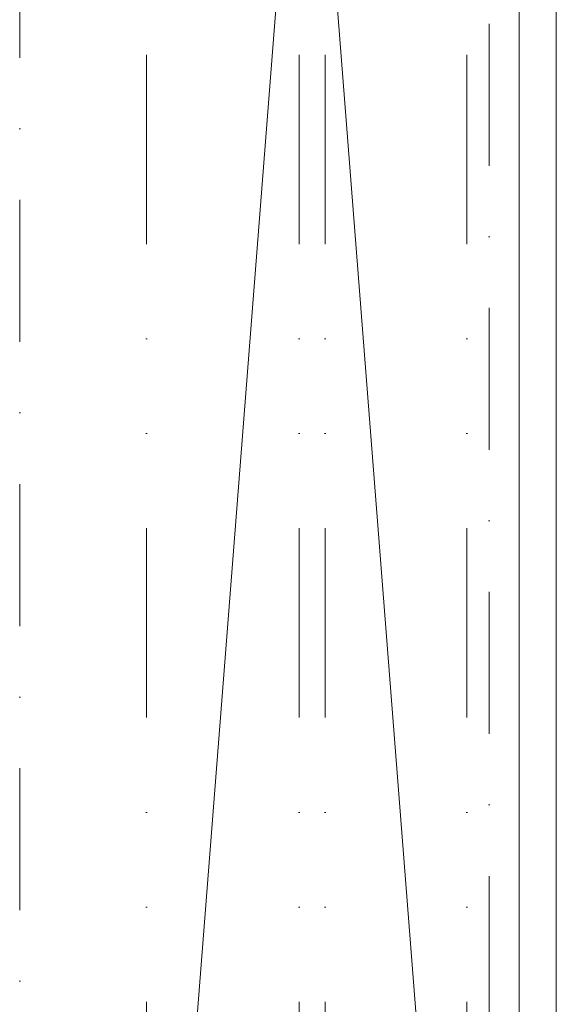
# Model space of a CAD drawing. Header units: millimetres. Extents: x -916886 to 3713765, y -2985421 to 1675785.
# Tile 36 of 256: x 821342 to 822062, y 34451 to 35772. Entities that reach past the tile are written whole.
import ezdxf

# ---------------------------------------------------------------- set-up
doc = ezdxf.new("R2010")
doc.units = ezdxf.units.MM
for name, pattern in [('DASHDOT', [25.4, 12.7, -6.35, 0, -6.35]), ('DĚLICÍX2', [63.5, 25.4, -12.7, 0, -12.7, 0, -12.7]), ('ČERCHOVANÁ', [25.4, 12.7, -6.35, 0, -6.35])]:
    doc.linetypes.add(name, pattern=pattern)
doc.layers.add('A99_N_kce-pohl', color=1, linetype='Continuous', lineweight=9)

msp = doc.modelspace()

# ---------------------------------------------------------------- linework, layer by layer
at = {"layer": 'A99_N_kce-pohl', "color": 7, "linetype": 'DASHDOT', "ltscale": 40}
msp.add_line((822062.5, 139955), (822062.5, 25785), dxfattribs=at)
at = {"layer": 'A99_N_kce-pohl', "color": 7, "linetype": 'ČERCHOVANÁ', "ltscale": 15}
for p, q in [((821972.5, 38815), (821972.5, 33815)), ((822062.5, 38735), (822062.5, 33835))]:
    msp.add_line(p, q, dxfattribs=at)
at = {"layer": 'A99_N_kce-pohl', "color": 7, "linetype": 'DĚLICÍX2', "lineweight": 13, "ltscale": 10}
for points in [[(821512.5, 33565), (821512.5, 39065)], [(821717.5, 33565), (821717.5, 39065)], [(821752.5, 33565), (821752.5, 39065)], [(821942.5, 33565), (821942.5, 39065)]]:
    msp.add_lwpolyline(points, dxfattribs=at)
at = {"layer": 'A99_N_kce-pohl', "color": 7, "lineweight": 9}
for points in [[(821512.5, 39065), (821942.5, 33565)], [(821942.5, 39065), (821512.5, 33565)]]:
    msp.add_lwpolyline(points, dxfattribs=at)
at = {"layer": 'A99_N_kce-pohl', "color": 7, "linetype": 'Continuous'}
msp.add_lwpolyline([(822012.5, 38915), (822062.5, 38915), (822062.5, 33715), (822012.5, 33715)], close=True, dxfattribs=at)
at = {"layer": 'A99_N_kce-pohl', "color": 7, "linetype": 'ČERCHOVANÁ', "ltscale": 15}
msp.add_lwpolyline([(821342.5, 33815), (821342.5, 38815)], dxfattribs=at)

doc.saveas('drawing.dxf')
